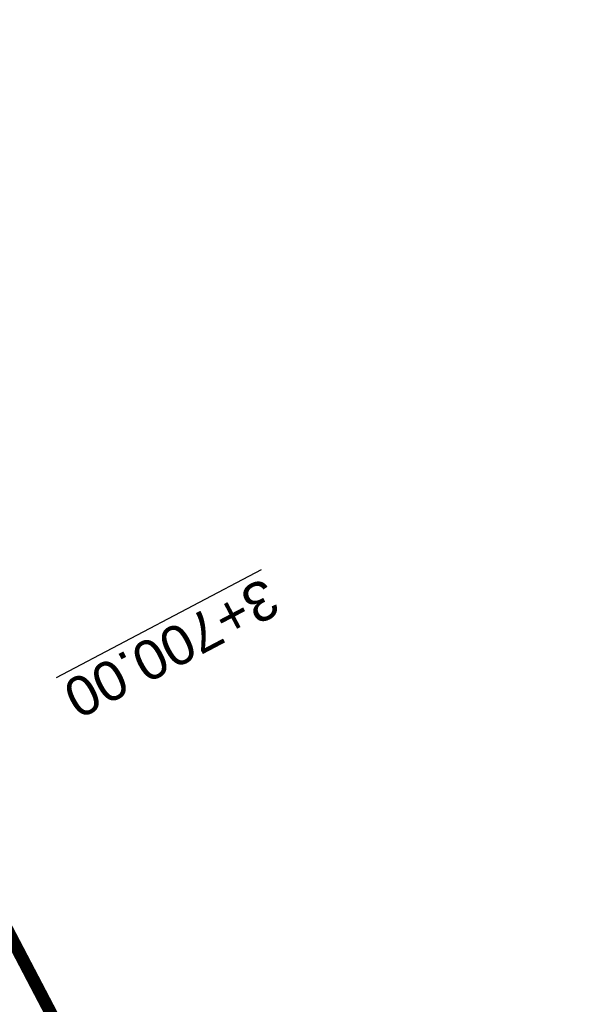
# Model space of a CAD drawing. Header units: metres. Extents: x 7529682 to 7533711, y 5721195 to 5727842.
# Tile 66 of 232: x 7531446 to 7531464, y 5724524 to 5724556. Entities that reach past the tile are written whole.
import ezdxf

# ---------------------------------------------------------------- set-up
doc = ezdxf.new("R2010")
doc.units = ezdxf.units.M
doc.linetypes.add('817-dzialki-09-05-04$0$HIDDEN', pattern=[0.375, 0.25, -0.125])
doc.layers.add('D-LR-etap-III', color=7, linetype='817-dzialki-09-05-04$0$HIDDEN', lineweight=50, true_color=0x00008f)
doc.layers.add('D-przekroje-pop', color=7, linetype='Continuous', lineweight=50, true_color=0x000099)
doc.styles.get("Standard").update_dxf_attribs({"font": 'arial.ttf'})

msp = doc.modelspace()

# ---------------------------------------------------------------- linework, layer by layer
at = {"layer": 'D-LR-etap-III', "ltscale": 10, "flags": 128}
msp.add_lwpolyline([(7531750.474471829, 5723895.103125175, 0.4, 0.4, 0), (7531750.505, 5723895.13, 0.4, 0.4, 0), (7531682.71, 5724022.92, 0.4, 0.4, 0), (7531619.177023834, 5724147.203692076, 0.4, 0.4, 0), (7531592.308960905, 5724198.48863389, 0.4, 0.4, 0), (7531553.263875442, 5724272.918564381, 0.4, 0.4, 0), (7531504.019999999, 5724366.79, 0.4, 0.4, 0), (7531482.09, 5724407.62, 0.4, 0.4, 0), (7531412.350402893, 5724541.182759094, 0.4, 0.4, 0), (7531388.463669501, 5724586.929768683, 0.4, 0.4, 0), (7531345.12, 5724669.94, 0.4, 0.4, 0), (7531127.66, 5725081.67, 0.4, 0.4, 0), (7531059.253139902, 5725211.040795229, 0.4, 0.4, 0), (7531008.007244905, 5725307.953830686, 0.4, 0.4, 0), (7530964.181635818, 5725390.835555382, 0.4, 0.4, 0), (7530914.557354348, 5725484.683561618, 0.4, 0.4, 0), (7530865.243241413, 5725577.493975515, 0.4, 0.4, 0), (7530840.085257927, 5725624.058651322, 0.4, 0.4, 0), (7530802.559525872, 5725694.924584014, 0.4, 0.4, 0), (7530755.54, 5725787.51, 0.4, 0.4, 0), (7530708.717810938, 5725876.303221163, 0.4, 0.4, 0), (7530695.12, 5725902.09, 0.4, 0.4, 0), (7530642.91397006, 5726001.07839487, 0.4, 0.4, 0), (7530634.934723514, 5726016.146615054, 0.4, 0.4, 0), (7530610.820000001, 5726061.929999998, 0.4, 0.4, 0), (7530610.820000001, 5726061.929999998, 0.4, 0.4, 0), (7530607.21, 5726063.51, 0.4, 0.4, 0), (7530597.42, 5726080.68, 0.4, 0.4, 0), (7530591.16, 5726088.44, 0.4, 0.4, 0), (7530581.28, 5726107.21, 0.4, 0.4, 0), (7530571.29, 5726130.56, 0.4, 0.4, 0), (7530549.554994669, 5726171.527317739, 0.4, 0.4, 0), (7530531.014309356, 5726206.473807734, 0.4, 0.4, 0), (7530516.461208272, 5726236.016618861, 0.4, 0.4, 0), (7530500.798929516, 5726266.141265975, 0.4, 0.4, 0), (7530491.349999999, 5726283.94, 0.4, 0.4, 0), (7530482.4, 5726303.41, 0.4, 0.4, 0), (7530482.4, 5726303.41, 0.4, 0.4, 0), (7530450.41, 5726357.28, 0.4, 0.4, 0), (7530397.759396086, 5726458.499907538, 0.4, 0.4, 0), (7530334.707815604, 5726583.664702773, 0.4, 0.4, 0), (7530303.939274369, 5726645.167943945, 0.4, 0.4, 0), (7530300.509779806, 5726651.777515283, 0.4, 0.4, 0), (7530289.213532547, 5726671.966724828, 0.4, 0.4, 0), (7530281.54, 5726685.57, 0.4, 0.4, 0), (7530261.37085633, 5726724.163374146, 0.4, 0.4, 0), (7530254.03, 5726738.21, 0.4, 0.4, 0), (7530197.219999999, 5726845.06, 0.4, 0.4, 0), (7530194.71, 5726849.15, 0.4, 0.4, 0), (7530195.92, 5726850.75, 0.4, 0.4, 0), (7530170.546669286, 5726892.961489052, 0.4, 0.4, 0), (7530143.174718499, 5726945.065838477, 0.4, 0.4, 0), (7530105.059999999, 5727018.32, 0.4, 0.4, 0), (7530100.059999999, 5727027.16, 0.4, 0.4, 0), (7530062.318670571, 5727099.625398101, 0.4, 0.4, 0), (7530015.378537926, 5727189.420463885, 0.4, 0.4, 0), (7529983.207960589, 5727250.206596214, 0.4, 0.4, 0), (7529953.284293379, 5727306.74720398, 0.4, 0.4, 0), (7529900.67053443, 5727406.15903814, 0.4, 0.4, 0), (7529890.630239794, 5727425.131178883, 0.4, 0.4, 0), (7529875.155383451, 5727454.426350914, 0.4, 0.4, 0), (7529857.560096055, 5727487.787346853, 0.4, 0.4, 0), (7529835.194401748, 5727530.19312405, 0.4, 0.4, 0), (7529811.740544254, 5727574.662079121, 0.4, 0.4, 0), (7529792.101859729, 5727611.922638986, 0.4, 0.4, 0), (7529768.066117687, 5727657.469613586, 0.4, 0.4, 0), (7529755.210566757, 5727682.131373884, 0.4, 0.4, 0), (7529753.309999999, 5727681.13, 0.4, 0.4, 0), (7529739.21, 5727707.77, 0.4, 0.4, 0), (7529735.394745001, 5727711.251990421, 0.4, 0.4, 0), (7529725.42, 5727730.2, 0.4, 0.4, 0), (7529723.55, 5727729.88, 0.4, 0.4, 0), (7529695.566668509, 5727782.932080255, 0.4, 0.4, 0), (7529717.67971874, 5727794.024357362, 0.4, 0.4, 0), (7529736.274870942, 5727758.647400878, 0.4, 0.4, 0), (7529736.274870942, 5727758.647400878, 0.4, 0.4, 0), (7529744.511003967, 5727750.406106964, 0.4, 0.4, 0), (7529744.511003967, 5727750.406106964, 0.4, 0.4, 0), (7529750.282568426, 5727738.549848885, 0.4, 0.4, 0), (7529777.108510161, 5727687.569424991, 0.4, 0.4, 0), (7529796.51537536, 5727651.329932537, 0.4, 0.4, 0), (7529814.937945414, 5727616.793170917, 0.4, 0.4, 0), (7529839.006722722, 5727572.303976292, 0.4, 0.4, 0), (7529860.617626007, 5727532.509108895, 0.4, 0.4, 0), (7529882.348967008, 5727491.504261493, 0.4, 0.4, 0), (7529904.865139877, 5727449.096370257, 0.4, 0.4, 0), (7529920.747384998, 5727418.884773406, 0.4, 0.4, 0), (7529946.676504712, 5727368.547487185, 0.4, 0.4, 0), (7529972.024701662, 5727320.573310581, 0.4, 0.4, 0), (7529987.740014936, 5727290.153392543, 0.4, 0.4, 0), (7529996.497385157, 5727273.661630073, 0.4, 0.4, 0), (7530017.541471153, 5727234.202689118, 0.4, 0.4, 0), (7530033.053657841, 5727204.864166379, 0.4, 0.4, 0), (7530051.622983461, 5727170.222745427, 0.4, 0.4, 0), (7530069.276612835, 5727137.015751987, 0.4, 0.4, 0), (7530089.385386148, 5727097.533639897, 0.4, 0.4, 0), (7530109.712512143, 5727060.746615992, 0.4, 0.4, 0), (7530136.769722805, 5727011.640131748, 0.4, 0.4, 0), (7530162.446686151, 5726962.743777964, 0.4, 0.4, 0), (7530187.674104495, 5726916.992101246, 0.4, 0.4, 0), (7530207.820739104, 5726879.335323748, 0.4, 0.4, 0), (7530230.625609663, 5726834.518686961, 0.4, 0.4, 0), (7530262.288093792, 5726776.61832811, 0.4, 0.4, 0), (7530277.509672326, 5726760.213143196, 0.4, 0.4, 0), (7530286.036865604, 5726744.106684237, 0.4, 0.4, 0), (7530288.097472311, 5726735.884066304, 0.4, 0.4, 0), (7530290.393870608, 5726725.046963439, 0.4, 0.4, 0), (7530296.17664807, 5726713.582980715, 0.4, 0.4, 0), (7530302.726195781, 5726701.18226779, 0.4, 0.4, 0), (7530325.685047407, 5726657.466383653, 0.4, 0.4, 0), (7530343.243978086, 5726623.648592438, 0.4, 0.4, 0), (7530360.229820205, 5726591.746871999, 0.4, 0.4, 0), (7530383.20855044, 5726548.059469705, 0.4, 0.4, 0), (7530406.017875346, 5726503.605514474, 0.4, 0.4, 0), (7530427.464919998, 5726462.620289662, 0.4, 0.4, 0), (7530447.9278544, 5726424.388014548, 0.4, 0.4, 0), (7530471.126878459, 5726379.920667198, 0.4, 0.4, 0), (7530490.501003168, 5726343.033350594, 0.4, 0.4, 0), (7530509.499458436, 5726306.733076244, 0.4, 0.4, 0), (7530529.890269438, 5726267.244072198, 0.4, 0.4, 0), (7530543.852446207, 5726238.990319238, 0.4, 0.4, 0), (7530554.808897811, 5726218.943990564, 0.4, 0.4, 0), (7530559.027108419, 5726212.223286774, 0.4, 0.4, 0), (7530563.060988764, 5726206.409670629, 0.4, 0.4, 0), (7530566.93354971, 5726200.463543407, 0.4, 0.4, 0), (7530569.771022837, 5726194.901501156, 0.4, 0.4, 0), (7530571.47319415, 5726191.282350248, 0.4, 0.4, 0), (7530572.839142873, 5726188.024533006, 0.4, 0.4, 0), (7530575.295071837, 5726182.034664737, 0.4, 0.4, 0), (7530579.736851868, 5726173.306070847, 0.4, 0.4, 0), (7530583.3, 5726167.41, 0.4, 0.4, 0), (7530593.4, 5726163.33, 0.4, 0.4, 0), (7530598.618375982, 5726155.264489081, 0.4, 0.4, 0), (7530608.258304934, 5726140.497132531, 0.4, 0.4, 0), (7530603.269999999, 5726136.83, 0.4, 0.4, 0), (7530606.53, 5726131.84, 0.4, 0.4, 0), (7530604.239057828, 5726124.21679044, 0.4, 0.4, 0), (7530605.847136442, 5726121.630127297, 0.4, 0.4, 0), (7530608.971611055, 5726116.164124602, 0.4, 0.4, 0), (7530618.114293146, 5726097.791111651, 0.4, 0.4, 0), (7530651.213125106, 5726034.959524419, 0.4, 0.4, 0), (7530670.243741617, 5725998.61095082, 0.4, 0.4, 0), (7530698.075474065, 5725945.952624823, 0.4, 0.4, 0), (7530716.505955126, 5725911.3051464, 0.4, 0.4, 0), (7530735.223454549, 5725875.667401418, 0.4, 0.4, 0), (7530752.504235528, 5725842.154920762, 0.4, 0.4, 0), (7530778.310652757, 5725793.501254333, 0.4, 0.4, 0), (7530797.499961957, 5725756.381811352, 0.4, 0.4, 0), (7530812.518974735, 5725728.28874362, 0.4, 0.4, 0), (7530820.039295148, 5725713.160404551, 0.4, 0.4, 0), (7530822.422446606, 5725710.193574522, 0.4, 0.4, 0), (7530833.154893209, 5725688.800634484, 0.4, 0.4, 0), (7530849.629354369, 5725656.158601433, 0.4, 0.4, 0), (7530867.98290276, 5725621.963939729, 0.4, 0.4, 0), (7530872.629809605, 5725612.88760475, 0.4, 0.4, 0), (7530880.354488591, 5725597.594500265, 0.4, 0.4, 0), (7530883.839446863, 5725593.389159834, 0.4, 0.4, 0), (7530891.782113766, 5725587.763349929, 0.4, 0.4, 0), (7530895.038670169, 5725584.280746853, 0.4, 0.4, 0), (7530897.033644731, 5725580.941110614, 0.4, 0.4, 0), (7530900.951646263, 5725579.945856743, 0.4, 0.4, 0), (7530904.80970798, 5725571.977328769, 0.4, 0.4, 0), (7530903.682362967, 5725568.566434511, 0.4, 0.4, 0), (7530908.900614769, 5725558.844845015, 0.4, 0.4, 0), (7530910.252030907, 5725545.671606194, 0.4, 0.4, 0), (7530912.872986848, 5725538.645543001, 0.4, 0.4, 0), (7530945.278171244, 5725478.464284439, 0.4, 0.4, 0), (7530959.692318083, 5725450.24628822, 0.4, 0.4, 0), (7531002.82670893, 5725368.192370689, 0.4, 0.4, 0), (7531044.703532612, 5725290.314293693, 0.4, 0.4, 0), (7531064.098839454, 5725253.212562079, 0.4, 0.4, 0), (7531083.010253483, 5725216.677517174, 0.4, 0.4, 0), (7531113.013137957, 5725158.465613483, 0.4, 0.4, 0), (7531137.364304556, 5725113.07076138, 0.4, 0.4, 0), (7531150.830830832, 5725086.711759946, 0.4, 0.4, 0), (7531159.745663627, 5725076.640848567, 0.4, 0.4, 0), (7531166.309999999, 5725074.58, 0.4, 0.4, 0), (7531172.29, 5725062.58, 0.4, 0.4, 0), (7531170.589828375, 5725055.605912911, 0.4, 0.4, 0), (7531173.732823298, 5725044.080706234, 0.4, 0.4, 0), (7531215.342008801, 5724964.859648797, 0.4, 0.4, 0), (7531238.054496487, 5724921.684649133, 0.4, 0.4, 0), (7531262.389821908, 5724875.282876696, 0.4, 0.4, 0), (7531295.587160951, 5724811.265731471, 0.4, 0.4, 0), (7531348.487908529, 5724712.362812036, 0.4, 0.4, 0), (7531363.740817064, 5724682.68394264, 0.4, 0.4, 0), (7531366.986905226, 5724675.865317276, 0.4, 0.4, 0), (7531382.541261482, 5724646.110625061, 0.4, 0.4, 0), (7531401.299165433, 5724610.874551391, 0.4, 0.4, 0), (7531428.964837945, 5724558.862274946, 0.4, 0.4, 0), (7531449.111202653, 5724520.397801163, 0.4, 0.4, 0), (7531477.292992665, 5724465.831467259, 0.4, 0.4, 0), (7531500.996290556, 5724421.112506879, 0.4, 0.4, 0), (7531512.121834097, 5724400.549045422, 0.4, 0.4, 0), (7531513.78163794, 5724396.757451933, 0.4, 0.4, 0), (7531526.32, 5724379.39, 0.4, 0.4, 0), (7531566.783642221, 5724302.73628205, 0.4, 0.4, 0), (7531578.579156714, 5724282.774819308, 0.4, 0.4, 0), (7531584.232619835, 5724273.111246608, 0.4, 0.4, 0), (7531590.109283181, 5724263.508189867, 0.4, 0.4, 0), (7531593.027899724, 5724258.771479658, 0.4, 0.4, 0), (7531595.711841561, 5724254.226824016, 0.4, 0.4, 0), (7531601.659976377, 5724243.898197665, 0.4, 0.4, 0), (7531606.097733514, 5724235.986407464, 0.4, 0.4, 0), (7531609.382207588, 5724230.799061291, 0.4, 0.4, 0), (7531611.580260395, 5724227.671180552, 0.4, 0.4, 0), (7531612.707802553, 5724225.86410867, 0.4, 0.4, 0), (7531618.665224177, 5724214.480919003, 0.4, 0.4, 0), (7531619.885522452, 5724212.333950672, 0.4, 0.4, 0), (7531620.931818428, 5724210.787064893, 0.4, 0.4, 0), (7531623.518605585, 5724207.111542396, 0.4, 0.4, 0), (7531626.143926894, 5724203.61306897, 0.4, 0.4, 0), (7531632.022984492, 5724196.485954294, 0.4, 0.4, 0), (7531653.949089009, 5724152.617641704, 0.4, 0.4, 0), (7531656.750690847, 5724143.103797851, 0.4, 0.4, 0), (7531659.61440691, 5724133.254504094, 0.4, 0.4, 0), (7531661.627147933, 5724128.646047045, 0.4, 0.4, 0.01093811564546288), (7531674.314987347, 5724101.43546424, 0.4, 0.4, 0), (7531685.137626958, 5724081.408252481, 0.4, 0.4, 0), (7531692.159945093, 5724066.277333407, 0.4, 0.4, 0), (7531699.662164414, 5724051.388120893, 0.4, 0.4, 0), (7531704.480624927, 5724040.808561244, 0.4, 0.4, 0), (7531704.480624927, 5724040.808561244, 0.4, 0.4, 0), (7531704.401251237, 5724037.368913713, 0.4, 0.4, 0), (7531720.383609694, 5724003.441317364, 0.4, 0.4, 0), (7531728.79890528, 5723986.206298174, 0.4, 0.4, 0), (7531733.237926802, 5723977.192631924, 0.4, 0.4, 0), (7531736.750027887, 5723969.505210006, 0.4, 0.4, 0), (7531737.336143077, 5723968.518916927, 0.4, 0.4, 0), (7531738.285051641, 5723967.699360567, 0.4, 0.4, 0), (7531742.180915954, 5723962.346428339, 0.4, 0.4, 0), (7531744.286141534, 5723958.615526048, 0.4, 0.4, 0), (7531755.393260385, 5723944.192617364, 0.4, 0.4, 0), (7531758.69, 5723936.76, 0.4, 0.4, 0), (7531780.08, 5723929.25, 0.4, 0.4, 0), (7531792.611989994, 5723906.337708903, 0.4, 0.4, 0), (7531792.611989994, 5723906.337708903, 0.4, 0.4, 0), (7531756.962094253, 5723883.055323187, 0.4, 0.4, 0), (7531750.46, 5723895.130000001, 0.4, 0.4, 0), (7531750.46, 5723895.130000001, 0, 0, 0)], format="xyseb", dxfattribs=at)

# ---------------------------------------------------------------- texts
at = {"layer": 'D-przekroje-pop', "lineweight": 30}
msp.add_text('%%U3+700.00', height=1.25, rotation=207.8160944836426, dxfattribs=at).set_placement((7531453.918006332, 5724537.954876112))

doc.saveas('drawing.dxf')
